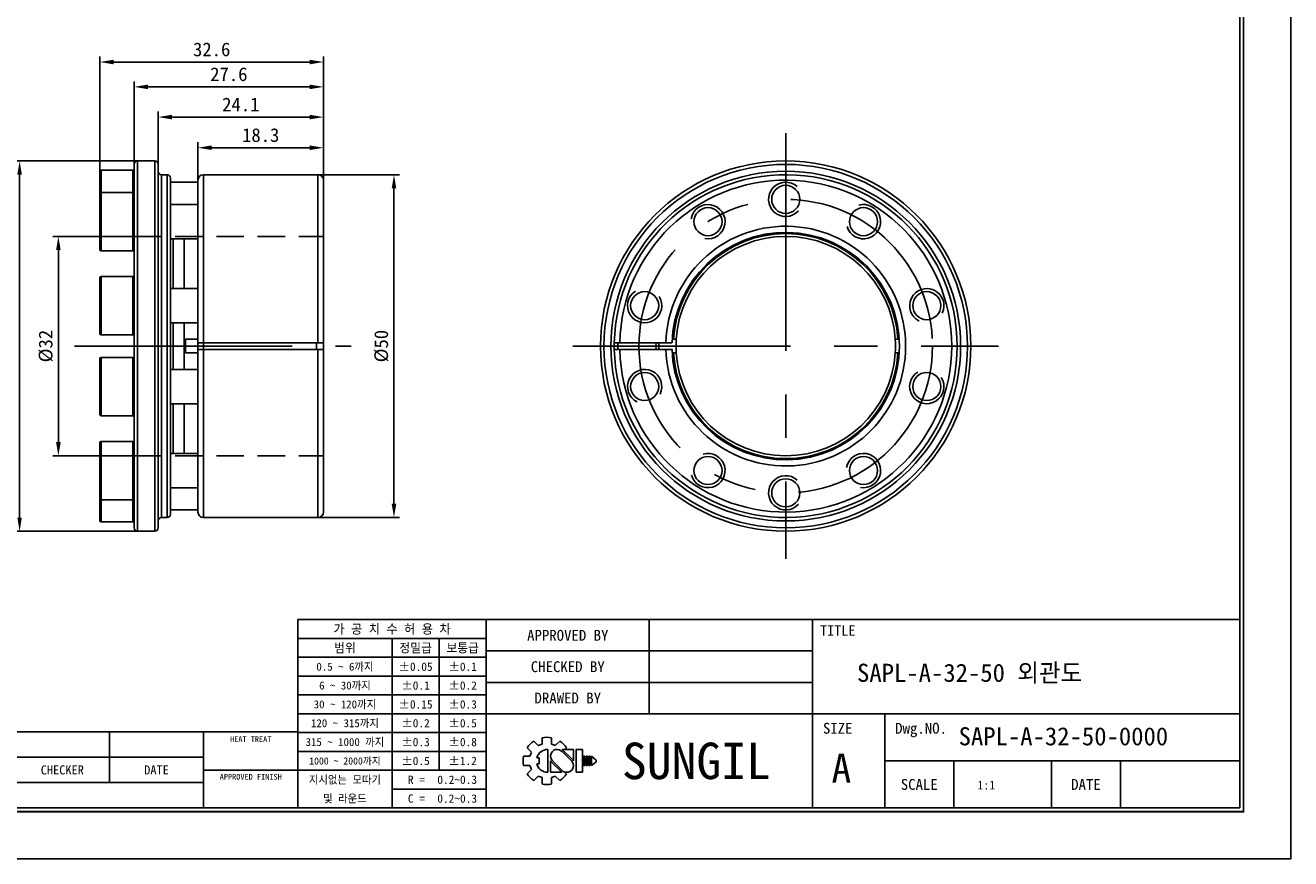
# Model space of a CAD drawing. Header units: millimetres. Extents: x 0 to 314, y 0 to 222.
# Tile 2 of 8: x 129 to 314, y 0 to 122. Entities that reach past the tile are written whole.
import ezdxf
from ezdxf.enums import TextEntityAlignment as Align

# ---------------------------------------------------------------- set-up
doc = ezdxf.new("R2010")
doc.units = ezdxf.units.MM
doc.linetypes.add('CENTER', pattern=[50.8, 31.75, -6.35, 6.35, -6.35])
doc.linetypes.add('DASHED', pattern=[0.75, 0.5, -0.25])
doc.layers.get('DEFPOINTS').update_dxf_attribs({"linetype": 'CONTINUOUS'})
for name, color, linetype in [('center', 1, 'CENTER'), ('hidden', 2, 'DASHED'), ('L1', 7, 'CONTINUOUS'), ('OUTLINE', 7, 'CONTINUOUS'), ('thread', 5, 'CONTINUOUS')]:
    doc.layers.add(name, color=color, linetype=linetype)
doc.dimstyles.get("Standard").update_dxf_attribs({"dimtxt": 2, "dimasz": 2, "dimexe": 0.8, "dimexo": 0, "dimgap": 0.8, "dimtad": 1, "dimdec": 3, "dimzin": 11, "dimdsep": 46, "dimtxsty": 'Standard', "dimcen": 0, "dimclrd": 5, "dimclre": 5, "dimclrt": 3, "dimadec": 0, "dimazin": 0, "dimtfac": 0.6, "dimtdec": 3, "dimtmove": 0, "dimatfit": 3, "dimfxl": 0, "dimtolj": 1, "dimtzin": 11, "dimarcsym": 0})

# ---------------------------------------------------------------- blocks, each defined once
blk = doc.blocks.new('표제란')
at = {"layer": 'L1', "color": 0}
for p, q in [((297, 0), (297, 210)), ((0, 0), (297, 0))]:
    blk.add_line(p, q, dxfattribs=at)
at = {"layer": 'L1'}
for p, q in [((290, 33), (160, 33)), ((160, 33), (160, 7)), ((186, 33), (186, 7)), ((208.5, 33), (208.5, 20)), ((231, 33), (231, 7)), ((186, 30.4), (160, 30.4)), ((173, 30.4), (173, 7)), ((179.5, 30.4), (179.5, 12.2)), ((231, 28.67), (186, 28.67)), ((186, 27.8), (160, 27.8)), ((186, 25.2), (160, 25.2)), ((231, 24.33), (186, 24.33)), ((186, 22.6), (160, 22.6)), ((186, 20), (160, 20)), ((290, 20), (186, 20)), ((241, 20), (241, 7)), ((160, 17.5), (62, 17.5)), ((134, 17.5), (134, 10.5)), ((147, 17.5), (147, 7)), ((186, 17.4), (160, 17.4)), ((192.55, 16.22), (193.17, 15.6)), ((193.7, 16.69), (193.7, 15.81)), ((195, 16.69), (195, 15.81)), ((195.52, 15.6), (196.14, 16.22)), ((147, 14), (62, 14)), ((186, 14.8), (160, 14.8)), ((191.15, 14.15), (192.03, 14.15)), ((191.15, 14.15), (192.03, 14.15)), ((191.63, 15.3), (192.25, 14.68)), ((194.5, 15.08), (194.5, 11.92)), ((197.74, 13.5), (196.41, 14.83)), ((198.02, 13.53), (196.47, 15.08)), ((196.47, 15.08), (198.02, 15.08)), ((196.84, 15.08), (197.06, 15.3)), ((198.02, 15.08), (198.02, 13.5)), ((198.39, 15.08), (198.39, 11.92)), ((198.39, 15.08), (199.26, 15.08)), ((199.26, 15.08), (199.26, 11.92)), ((199.41, 14.15), (199.41, 12.85)), ((199.41, 14.15), (199.62, 14.15)), ((199.62, 14.15), (199.62, 12.85)), ((199.78, 14.15), (199.78, 12.85)), ((199.78, 14.15), (199.99, 14.15)), ((199.99, 14.15), (199.99, 12.85)), ((200.14, 14.15), (200.14, 12.85)), ((200.14, 14.15), (200.36, 14.15)), ((200.36, 14.15), (200.36, 12.85)), ((200.51, 14.15), (200.51, 12.85)), ((200.51, 14.15), (201.16, 13.61)), ((191.15, 12.85), (192.03, 12.85)), ((191.63, 11.7), (192.25, 12.32)), ((192.98, 13.93), (193.28, 13.93)), ((192.98, 13.07), (193.28, 13.07)), ((193.28, 13.93), (193.28, 13.07)), ((194.86, 13.5), (194.86, 11.92)), ((194.86, 13.47), (196.42, 11.92)), ((195.14, 13.5), (196.47, 12.17)), ((199.41, 12.85), (199.62, 12.85)), ((199.78, 12.85), (199.99, 12.85)), ((200.14, 12.85), (200.36, 12.85)), ((201.16, 13.39), (200.51, 12.85)), ((201.16, 13.61), (201.16, 13.5)), ((201.16, 13.61), (201.16, 13.39)), ((201.16, 13.5), (201.16, 13.39)), ((290, 13.5), (241, 13.5)), ((250.5, 13.5), (250.5, 7)), ((264, 13.5), (264, 7)), ((273.5, 13.5), (273.5, 7)), ((147, 10.5), (62, 10.5)), ((147, 12.2), (160, 12.2)), ((186, 12.2), (160, 12.2)), ((192.55, 10.78), (193.17, 11.4)), ((193.7, 11.19), (193.7, 10.31)), ((194.86, 11.92), (196.42, 11.92)), ((195, 11.19), (195, 10.31)), ((195.52, 11.4), (196.14, 10.78)), ((196.79, 11.98), (197.06, 11.7)), ((198.39, 11.92), (199.26, 11.92)), ((186, 9.6), (173, 9.6))]:
    blk.add_line(p, q, dxfattribs=at)
at = {"layer": 'L1', "const_width": 0.25}
blk.add_lwpolyline([(290.5, 6.5), (290.5, 203.5), (10, 203.5), (10, 6.5)], close=True, dxfattribs=at)
at = {"layer": 'L1'}
blk.add_lwpolyline([(290, 7), (290, 203), (10.5, 203), (10.5, 7)], close=True, dxfattribs=at)
for centre, radius, start, end in [((194.35, 13.5), 3.26, 123.4943, 146.5057), ((194.35, 13.5), 2.4, 105.6872, 119.3128), ((194.35, 13.5), 3.26, 78.4943, 101.5057), ((194.35, 13.5), 2.4, 60.6872, 74.3128), ((194.35, 13.5), 3.26, 33.4943, 56.5057), ((194.35, 13.5), 3.26, 168.4943, 191.5057), ((194.35, 13.5), 2.4, 150.6872, 164.3128), ((194.5, 13.5), 1.58, 90, 164.0671), ((195.78, 14.16), 0.919, 43.2202, 225.8282), ((194.35, 13.5), 2.4, 195.6872, 209.3128), ((194.5, 13.5), 1.58, 195.9329, 270), ((197.1, 12.84), 0.919, 223.2202, 45.8282), ((194.35, 13.5), 3.26, 213.4943, 236.5057), ((194.35, 13.5), 2.4, 240.6872, 254.3128), ((194.35, 13.5), 2.4, 285.6872, 299.3128), ((194.35, 13.5), 3.26, 303.4943, 326.5057), ((194.35, 13.5), 3.26, 258.4943, 281.5057)]:
    blk.add_arc(centre, radius, start, end, dxfattribs=at)
for p in [(208.5, 28.67), (208.5, 24.33)]:
    blk.add_point(p, dxfattribs=at)
for s, height, p in [('가 공 치 수 허 용 차', 1.3, (173, 31.7)), ('APPROVED BY', 1.5, (197.25, 30.83)), ('TITLE', 1.444, (234.5, 31.5)), ('범위', 1.25, (166.5, 29.1)), ('정밀급', 1.25, (176.25, 29.1)), ('보통급', 1.25, (182.75, 29.1)), ('0.5 ~ 6까지', 1.1, (166.5, 26.5)), ('%%P0.05', 1.15, (176.25, 26.5)), ('%%P0.1', 1.15, (182.75, 26.5)), ('CHECKED BY', 1.5, (197.25, 26.5)), ('6 ~ 30까지', 1.1, (166.5, 23.9)), ('%%P0.1', 1.15, (176.25, 23.9)), ('%%P0.2', 1.15, (182.75, 23.9)), ('DRAWED BY', 1.5, (197.25, 22.17)), ('30 ~ 120까지', 1.1, (166.5, 21.3)), ('%%P0.15', 1.15, (176.25, 21.3)), ('%%P0.3', 1.15, (182.75, 21.3)), ('120 ~ 315까지', 1.1, (166.5, 18.7)), ('%%P0.2', 1.15, (176.25, 18.7)), ('%%P0.5', 1.15, (182.75, 18.7)), ('SIZE', 1.5, (234.5, 18)), ('Dwg.NO.', 1.5, (246, 18)), ('HEAT TREAT', 0.8, (153.5, 16.5)), ('315 ~ 1000 까지', 1.1, (166.5, 16.1)), ('%%P0.3', 1.15, (176.25, 16.1)), ('%%P0.8', 1.15, (182.75, 16.1)), ('SUNGIL', 5.032, (215, 13.5)), ('1000 ~ 2000까지', 0.99, (166.5, 13.49)), ('%%P0.5', 1.15, (176.25, 13.5)), ('%%P1.2', 1.15, (182.75, 13.5)), ('A', 4, (235, 12.5)), ('CHECKER', 1.25, (127.5, 12.25)), ('DATE', 1.25, (140.5, 12.25)), ('APPROVED FINISH', 0.8, (153.5, 11.3)), ('지시없는 모따기', 1.1, (166.5, 10.9)), ('R = ', 1.15, (176.75, 10.9)), ('SCALE', 1.5, (245.75, 10.25)), ('DATE', 1.5, (268.75, 10.25)), ('및 라운드', 1.1, (166.5, 8.3)), ('C = ', 1.15, (176.75, 8.3))]:
    blk.add_text(s, height=height, dxfattribs=at).set_placement(p, align=Align.MIDDLE_CENTER)
for tag, p in [('필렛', (179.25, 10.9)), ('모따기', (179.25, 8.3))]:
    blk.add_attdef(tag, text='', height=1.15, dxfattribs=at).set_placement(p, align=Align.MIDDLE_LEFT)
at = {"layer": 'OUTLINE', "ltscale": 0.5}
for tag, p, height in [('TITLE', (237.17, 24.41), 2.5), ('도번', (251.18, 15.64), 2.5), ('SCALE', (253.78, 9.55), 1.2), ('DATE', (277.02, 9.51), 1.2)]:
    blk.add_attdef(tag, p, '', height=height, dxfattribs=at)
blk = doc.blocks.new('*D1')
at = {"layer": 'DEFPOINTS', "color": 0}
for p in [(145.23, 90.76), (134.17, 58.76), (145.23, 58.76)]:
    blk.add_point(p, dxfattribs=at)
at = {"layer": 'OUTLINE', "color": 5, "lineweight": -2}
for p, q in [((145.23, 90.76), (133.37, 90.76)), ((134.17, 88.76), (134.17, 60.76)), ((145.23, 58.76), (133.37, 58.76))]:
    blk.add_line(p, q, dxfattribs=at)
at = {"layer": 'OUTLINE', "color": 5}
for points in [[(133.84, 88.76), (134.51, 88.76), (134.17, 90.76)], [(133.84, 60.76), (134.51, 60.76), (134.17, 58.76)]]:
    blk.add_solid(points, dxfattribs=at)
at = {"layer": 'OUTLINE', "color": 3, "insert": (132.35, 74.76), "char_height": 2, "attachment_point": 5, "rotation": 90}
blk.add_mtext('\\A1;%%c32', dxfattribs=at)
blk = doc.blocks.new('*D2')
at = {"layer": 'DEFPOINTS', "color": 0}
for p in [(145.73, 101.76), (128.52, 47.76), (145.73, 47.76)]:
    blk.add_point(p, dxfattribs=at)
at = {"layer": 'OUTLINE', "color": 5, "lineweight": -2}
for p, q in [((145.73, 101.76), (127.72, 101.76)), ((128.52, 99.76), (128.52, 49.76)), ((145.73, 47.76), (127.72, 47.76))]:
    blk.add_line(p, q, dxfattribs=at)
at = {"layer": 'OUTLINE', "color": 5}
for points in [[(128.18, 99.76), (128.85, 99.76), (128.52, 101.76)], [(128.18, 49.76), (128.85, 49.76), (128.52, 47.76)]]:
    blk.add_solid(points, dxfattribs=at)
at = {"layer": 'OUTLINE', "color": 3, "insert": (126.69, 74.76), "char_height": 2, "attachment_point": 5, "rotation": 90}
blk.add_mtext('\\A1;%%c54', dxfattribs=at)
blk = doc.blocks.new('*D3')
at = {"layer": 'DEFPOINTS', "color": 0}
for p in [(172.03, 99.76), (172.03, 49.76), (183.11, 49.76)]:
    blk.add_point(p, dxfattribs=at)
at = {"layer": 'OUTLINE', "color": 5, "lineweight": -2}
for p, q in [((172.03, 99.76), (183.91, 99.76)), ((183.11, 97.76), (183.11, 51.76)), ((172.03, 49.76), (183.91, 49.76))]:
    blk.add_line(p, q, dxfattribs=at)
at = {"layer": 'OUTLINE', "color": 5}
for points in [[(182.78, 97.76), (183.45, 97.76), (183.11, 99.76)], [(182.78, 51.76), (183.45, 51.76), (183.11, 49.76)]]:
    blk.add_solid(points, dxfattribs=at)
at = {"layer": 'OUTLINE', "color": 3, "insert": (181.29, 74.76), "char_height": 2, "attachment_point": 5, "rotation": 90}
blk.add_mtext('\\A1;%%c50', dxfattribs=at)
blk = doc.blocks.new('*D4')
at = {"layer": 'DEFPOINTS', "color": 0}
for p in [(172.83, 103.69), (154.53, 98.96), (172.83, 98.96)]:
    blk.add_point(p, dxfattribs=at)
at = {"layer": 'OUTLINE', "color": 5, "lineweight": -2}
for p, q in [((154.53, 98.96), (154.53, 104.49)), ((156.53, 103.69), (170.83, 103.69)), ((172.83, 98.96), (172.83, 104.49))]:
    blk.add_line(p, q, dxfattribs=at)
at = {"layer": 'OUTLINE', "color": 5}
for points in [[(156.53, 104.03), (156.53, 103.36), (154.53, 103.69)], [(170.83, 104.03), (170.83, 103.36), (172.83, 103.69)]]:
    blk.add_solid(points, dxfattribs=at)
at = {"layer": 'OUTLINE', "color": 3, "insert": (163.68, 105.52), "char_height": 2, "attachment_point": 5}
blk.add_mtext('\\A1;18.3', dxfattribs=at)
blk = doc.blocks.new('*D5')
at = {"layer": 'DEFPOINTS', "color": 0}
for p in [(148.73, 108.16), (148.73, 101.26), (172.83, 98.96)]:
    blk.add_point(p, dxfattribs=at)
at = {"layer": 'OUTLINE', "color": 5, "lineweight": -2}
for p, q in [((148.73, 101.26), (148.73, 108.96)), ((172.83, 98.96), (172.83, 108.96)), ((170.83, 108.16), (150.73, 108.16))]:
    blk.add_line(p, q, dxfattribs=at)
at = {"layer": 'OUTLINE', "color": 5}
for points in [[(150.73, 108.5), (150.73, 107.83), (148.73, 108.16)], [(170.83, 108.5), (170.83, 107.83), (172.83, 108.16)]]:
    blk.add_solid(points, dxfattribs=at)
at = {"layer": 'OUTLINE', "color": 3, "insert": (160.78, 109.99), "char_height": 2, "attachment_point": 5}
blk.add_mtext('\\A1;24.1', dxfattribs=at)
blk = doc.blocks.new('*D6')
at = {"layer": 'DEFPOINTS', "color": 0}
for p in [(145.23, 112.57), (145.23, 101.26), (172.83, 98.96)]:
    blk.add_point(p, dxfattribs=at)
at = {"layer": 'OUTLINE', "color": 5, "lineweight": -2}
for p, q in [((145.23, 101.26), (145.23, 113.37)), ((170.83, 112.57), (147.23, 112.57)), ((172.83, 98.96), (172.83, 113.37))]:
    blk.add_line(p, q, dxfattribs=at)
at = {"layer": 'OUTLINE', "color": 5}
for points in [[(147.23, 112.9), (147.23, 112.24), (145.23, 112.57)], [(170.83, 112.9), (170.83, 112.24), (172.83, 112.57)]]:
    blk.add_solid(points, dxfattribs=at)
at = {"layer": 'OUTLINE', "color": 3, "insert": (159.03, 114.4), "char_height": 2, "attachment_point": 5}
blk.add_mtext('\\A1;27.6', dxfattribs=at)
blk = doc.blocks.new('*D7')
at = {"layer": 'DEFPOINTS', "color": 0}
for p in [(140.23, 116.19), (140.23, 100.21), (172.83, 98.96)]:
    blk.add_point(p, dxfattribs=at)
at = {"layer": 'OUTLINE', "color": 5, "lineweight": -2}
for p, q in [((140.23, 100.21), (140.23, 116.99)), ((172.83, 98.96), (172.83, 116.99)), ((170.83, 116.19), (142.23, 116.19))]:
    blk.add_line(p, q, dxfattribs=at)
at = {"layer": 'OUTLINE', "color": 5}
for points in [[(142.23, 116.53), (142.23, 115.86), (140.23, 116.19)], [(170.83, 116.53), (170.83, 115.86), (172.83, 116.19)]]:
    blk.add_solid(points, dxfattribs=at)
at = {"layer": 'OUTLINE', "color": 3, "insert": (156.53, 118.02), "char_height": 2, "attachment_point": 5}
blk.add_mtext('\\A1;32.6', dxfattribs=at)

msp = doc.modelspace()

# ---------------------------------------------------------------- linework, layer by layer
at = {"layer": 'center'}
for p, q in [((240.2377, 105.8107), (240.2377, 43.7107)), ((136.5054, 74.7607), (176.8868, 74.7607)), ((209.1877, 74.7607), (271.2877, 74.7607))]:
    msp.add_line(p, q, dxfattribs=at)
msp.add_circle((240.2377, 74.7607), 21.4, dxfattribs=at)
at = {"layer": 'hidden', "ltscale": 8}
for p, q in [((145.2262, 90.7607), (172.8262, 90.7607)), ((145.2262, 58.7607), (172.8262, 58.7607))]:
    msp.add_line(p, q, dxfattribs=at)
at = {"layer": 'OUTLINE'}
for p, q in [((148.2262, 101.7607), (145.7262, 101.7607)), ((145.7262, 74.7607), (145.7262, 101.7607)), ((148.2262, 74.7607), (148.2262, 101.7607)), ((140.2262, 96.9589), (140.2262, 100.2107)), ((145.0262, 100.4107), (140.4262, 100.4107)), ((140.4262, 100.4107), (140.4262, 97.1589)), ((145.0262, 97.1589), (145.0262, 100.4107)), ((145.2262, 74.7607), (145.2262, 101.2607)), ((148.7262, 74.7607), (148.7262, 101.2607)), ((150.0262, 99.7607), (149.2262, 99.7607)), ((149.2262, 74.7607), (149.2262, 99.7607)), ((150.0262, 74.7607), (150.0262, 99.7607)), ((172.0262, 99.7607), (155.3262, 99.7607)), ((155.3262, 99.7607), (155.3262, 75.2607)), ((172.0262, 99.7607), (172.0262, 75.2607)), ((150.5262, 74.7607), (150.5262, 99.2607)), ((154.5262, 98.6607), (150.5262, 98.6607)), ((154.5262, 98.9607), (154.5262, 75.2607)), ((172.8262, 98.9607), (172.8262, 75.2607)), ((140.2262, 88.8589), (140.2262, 96.9589)), ((145.0262, 97.1589), (140.4262, 97.1589)), ((140.4262, 97.1589), (140.4262, 88.6589)), ((145.0262, 88.6589), (145.0262, 97.1589)), ((154.5262, 95.4089), (150.5262, 95.4089)), ((140.4262, 88.6589), (145.0262, 88.6589)), ((150.5262, 90.4089), (154.5262, 90.4089)), ((150.9262, 83.1593), (150.9262, 90.4089)), ((152.5262, 83.1593), (152.5262, 90.4089)), ((145.0262, 84.9093), (140.4262, 84.9093)), ((140.4262, 84.9093), (140.4262, 76.4093)), ((145.0262, 76.4093), (145.0262, 84.9093)), ((140.2262, 76.6093), (140.2262, 84.7093)), ((154.5262, 83.1593), (150.5262, 83.1593)), ((150.5262, 78.1593), (154.5262, 78.1593)), ((150.9262, 74.7607), (150.9262, 78.1593)), ((152.5262, 74.7607), (152.5262, 78.1593)), ((140.4262, 76.4093), (145.0262, 76.4093)), ((152.7262, 75.7607), (154.5262, 75.7607)), ((152.7262, 75.7607), (152.7262, 73.7607)), ((223.8682, 75.7607), (223.8302, 75.7607)), ((256.6453, 75.7607), (256.6072, 75.7607)), ((145.2262, 48.2607), (145.2262, 74.7607)), ((145.7262, 47.7607), (145.7262, 74.7607)), ((148.2262, 47.7607), (148.2262, 74.7607)), ((148.7262, 48.2607), (148.7262, 74.7607)), ((149.2262, 49.7607), (149.2262, 74.7607)), ((150.0262, 49.7607), (150.0262, 74.7607)), ((150.5262, 50.2607), (150.5262, 74.7607)), ((150.9262, 71.362), (150.9262, 74.7607)), ((152.5262, 71.362), (152.5262, 74.7607)), ((154.5262, 74.2599), (154.5262, 75.2607)), ((154.5262, 74.2607), (154.5262, 50.5607)), ((155.3262, 75.2607), (172.0262, 75.2607)), ((172.0262, 74.2607), (155.3262, 74.2607)), ((155.3262, 74.2607), (155.3262, 49.7607)), ((155.3366, 74.2605), (155.3366, 75.2609)), ((171.8366, 74.2607), (171.8366, 75.2607)), ((172.0262, 74.2607), (172.0262, 49.7607)), ((172.8262, 74.2607), (172.8262, 75.2607)), ((172.8262, 74.2607), (172.8262, 50.5607)), ((216.0429, 75.2607), (222.7604, 75.2607)), ((222.7604, 74.2607), (216.0429, 74.2607)), ((140.2262, 71.572), (140.2262, 72.912)), ((145.0262, 73.112), (140.4262, 73.112)), ((140.4262, 73.112), (140.4262, 71.7058)), ((145.0262, 71.7058), (145.0262, 73.112)), ((154.5262, 73.7607), (152.7262, 73.7607)), ((223.8302, 73.7607), (223.8682, 73.7607)), ((256.6072, 73.7607), (256.6453, 73.7607)), ((140.2262, 64.812), (140.2262, 71.572)), ((140.4262, 71.7058), (140.4262, 64.612)), ((145.0262, 64.612), (145.0262, 71.7058)), ((154.5262, 71.362), (150.5262, 71.362)), ((140.4262, 64.612), (145.0262, 64.612)), ((150.5262, 66.362), (154.5262, 66.362)), ((150.9262, 59.1125), (150.9262, 66.362)), ((152.5262, 59.1125), (152.5262, 66.362)), ((140.2262, 52.5625), (140.2262, 60.6625)), ((145.0262, 60.8625), (140.4262, 60.8625)), ((140.4262, 60.8625), (140.4262, 52.3625)), ((145.0262, 52.3625), (145.0262, 60.8625)), ((154.5262, 59.1125), (150.5262, 59.1125)), ((150.5262, 54.1125), (154.5262, 54.1125)), ((140.2262, 51.2145), (140.2262, 52.5625)), ((140.4262, 52.3625), (145.0262, 52.3625)), ((140.4262, 52.3625), (140.4262, 51.1085)), ((145.0262, 51.1085), (145.0262, 52.3625)), ((140.2262, 49.3107), (140.2262, 51.2145)), ((140.4262, 51.1085), (140.4262, 49.1107)), ((145.0262, 49.1107), (145.0262, 51.1085)), ((150.5262, 50.8607), (154.5262, 50.8607)), ((140.4262, 49.1107), (145.0262, 49.1107)), ((149.2262, 49.7607), (150.0262, 49.7607)), ((155.3262, 49.7607), (172.0262, 49.7607)), ((145.7262, 47.7607), (148.2262, 47.7607))]:
    msp.add_line(p, q, dxfattribs=at)
at = {"layer": 'OUTLINE', "flags": 128}
for points in [[(215.2427, 74.2607), (215.2377, 74.7607), (215.2427, 75.2607)], [(215.7428, 74.2606), (215.7377, 74.7607), (215.7428, 75.2614)], [(221.3245, 74.2607), (221.3179, 74.7607), (221.3245, 75.2607)], [(221.7247, 74.2607), (221.7179, 74.7607), (221.7247, 75.2607)]]:
    msp.add_lwpolyline(points, dxfattribs=at)
at = {"layer": 'OUTLINE'}
for centre, radius in [((240.2377, 74.7607), 27), ((240.2377, 74.7607), 26.5), ((240.2377, 74.7607), 25.5), ((240.2377, 96.1607), 2.05), ((228.8974, 92.9089), 2.05), ((251.578, 92.9089), 2.05), ((219.6667, 80.6593), 2.05), ((260.8087, 80.6593), 2.05), ((219.6667, 68.862), 2.05), ((260.8087, 68.862), 2.05), ((228.8974, 56.6125), 2.05), ((251.578, 56.6125), 2.05), ((240.2377, 53.3607), 2.05)]:
    msp.add_circle(centre, radius, dxfattribs=at)
for centre, radius, start, end in [((145.7262, 101.2607), 0.5, 90, 180), ((148.2262, 101.2607), 0.5, 0, 90), ((140.4262, 100.2107), 0.2, 90, 180), ((145.0262, 100.2107), 0.2, 0, 90), ((149.2262, 100.2607), 0.5, 180, 270), ((150.0262, 99.2607), 0.5, 0, 90), ((155.3262, 98.9607), 0.8, 90, 180), ((172.0262, 98.9607), 0.8, 0, 90), ((240.2377, 74.7607), 25, 181.145992, 178.854008), ((240.2377, 74.7607), 24.2, 181.183881, 178.816119), ((140.4262, 96.9589), 0.2, 90, 180), ((145.0262, 96.9589), 0.2, 0, 90), ((240.2377, 74.7607), 17.4845, 181.638696, 178.361304), ((240.2377, 74.7607), 16.5845, 181.727432, 178.274909), ((240.2377, 74.7607), 16.438, 3.487722, 176.512278), ((240.2377, 74.7607), 16.4, 3.495814, 176.504186), ((240.2377, 74.7607), 16, 3.583322, 176.416678), ((140.4262, 88.8589), 0.2, 180, 270), ((145.0262, 88.8589), 0.2, 270, 0), ((140.4262, 84.7093), 0.2, 90, 180), ((145.0262, 84.7093), 0.2, 0, 90), ((140.4262, 76.6093), 0.2, 180, 270), ((145.0262, 76.6093), 0.2, 270, 0), ((240.2377, 74.7607), 16, 176.416678, 183.583322), ((240.2377, 74.7607), 16, 356.416678, 3.583322), ((240.2377, 74.7607), 18.4998, 178.451262, 181.548738), ((140.4262, 72.912), 0.2, 90, 180), ((145.0262, 72.912), 0.2, 0, 90), ((240.2377, 74.7607), 16.438, 183.487722, 356.512278), ((240.2377, 74.7607), 16.4, 183.495814, 356.504186), ((240.2377, 74.7607), 16, 183.583322, 356.416678), ((140.4262, 64.812), 0.2, 180, 270), ((145.0262, 64.812), 0.2, 270, 0), ((140.4262, 60.6625), 0.2, 90, 180), ((145.0262, 60.6625), 0.2, 0, 90), ((140.4262, 52.5625), 0.2, 180, 270), ((145.0262, 52.5625), 0.2, 270, 0), ((150.0262, 50.2607), 0.5, 270, 0), ((155.3262, 50.5607), 0.8, 180, 270), ((172.0262, 50.5607), 0.8, 270, 0), ((140.4262, 49.3107), 0.2, 180, 270), ((145.0262, 49.3107), 0.2, 270, 0), ((145.7262, 48.2607), 0.5, 180, 270), ((148.2262, 48.2607), 0.5, 270, 0), ((149.2262, 49.2607), 0.5, 90, 180)]:
    msp.add_arc(centre, radius, start, end, dxfattribs=at)
for points, knots in [([(150.6055, 90.4089), (150.6044, 90.4009), (150.596, 90.3369), (150.5485, 90.2628), (150.5355, 90.2187), (150.5293, 90.1977)], [0, 0, 0, 0, 0.07014938, 0.5569214, 1, 1, 1, 1]), ([(223.7117, 75.7607), (223.7409, 75.7607), (223.7797, 75.7607), (223.8201, 75.7607), (223.8302, 75.7607)], [0, 0, 0, 0, 0.75246136, 1, 1, 1, 1]), ([(223.8682, 75.7607), (223.9725, 75.7607), (224.0769, 75.7607), (224.2255, 75.7607), (224.269, 75.7607), (224.269, 75.7607)], [0, 0, 0, 0, 0.5, 0.5, 1, 1, 1, 1]), ([(256.2064, 75.7607), (256.2064, 75.7607), (256.2498, 75.7607), (256.3975, 75.7607), (256.5028, 75.7607), (256.6072, 75.7607)], [0, 0, 0, 0, 0.5, 0.5, 1, 1, 1, 1]), ([(256.6453, 75.7607), (256.6512, 75.7607), (256.6924, 75.7607), (256.7322, 75.7607), (256.7663, 75.7607)], [0, 0, 0, 0, 0.14481934, 1, 1, 1, 1]), ([(154.5262, 75.2607), (154.5262, 75.2607), (154.6116, 75.2607), (154.9093, 75.2607), (155.1166, 75.2607), (155.3262, 75.2607)], [0, 0, 0, 0, 0.5, 0.5, 1, 1, 1, 1]), ([(155.3262, 74.2607), (155.2215, 74.2607), (155.1175, 74.2607), (154.9227, 74.2607), (154.8335, 74.2607), (154.6864, 74.2607), (154.6268, 74.2607), (154.5471, 74.2607), (154.5262, 74.2607), (154.5262, 74.2607)], [0, 0, 0, 0, 0.25, 0.25, 0.5, 0.5, 0.75, 0.75, 1, 1, 1, 1]), ([(172.0262, 75.2607), (172.2355, 75.2607), (172.4429, 75.2607), (172.7409, 75.2607), (172.8262, 75.2607), (172.8262, 75.2607)], [0, 0, 0, 0, 0.5, 0.5, 1, 1, 1, 1]), ([(172.8262, 74.2607), (172.8262, 74.2607), (172.7403, 74.2607), (172.5171, 74.2607), (172.4286, 74.2607), (172.2354, 74.2607), (172.1304, 74.2607), (172.0262, 74.2607)], [0, 0, 0, 0, 0.5, 0.5, 0.75, 0.75, 1, 1, 1, 1]), ([(215.2427, 75.2607), (215.2427, 75.2607), (215.3281, 75.2607), (215.6262, 75.2607), (215.8338, 75.2607), (216.0429, 75.2607)], [0, 0, 0, 0, 0.5, 0.5, 1, 1, 1, 1]), ([(216.0429, 74.2607), (215.8344, 74.2607), (215.6253, 74.2607), (215.4024, 74.2607), (215.3435, 74.2607), (215.2635, 74.2607), (215.2427, 74.2607), (215.2427, 74.2607)], [0, 0, 0, 0, 0.5, 0.5, 0.75, 0.75, 1, 1, 1, 1]), ([(222.7604, 75.2607), (222.8028, 75.2607), (222.9084, 75.2607), (223.1098, 75.2607), (223.3449, 75.2607), (223.5433, 75.2607), (223.6512, 75.2607), (223.6515, 75.2607), (223.6516, 75.2607)], [0, 0, 0, 0, 0.09023037, 0.22459134, 0.43903328, 0.65347774, 0.86785727, 1, 1, 1, 1]), ([(223.6606, 74.2607), (223.651, 74.2607), (223.6318, 74.2607), (223.4779, 74.2607), (223.2782, 74.2607), (223.0393, 74.2607), (222.87, 74.2607), (222.7648, 74.2607), (222.7604, 74.2607)], [0, 0, 0, 0, 0.21361424, 0.42781428, 0.64207436, 0.77616686, 0.99062461, 1, 1, 1, 1]), ([(223.8302, 73.7607), (223.8033, 73.7607), (223.7565, 73.7607), (223.7139, 73.7607), (223.6958, 73.7607)], [0, 0, 0, 0, 0.5745603, 1, 1, 1, 1]), ([(224.269, 73.7607), (224.269, 73.7607), (224.2257, 73.7607), (224.0773, 73.7607), (223.9733, 73.7607), (223.8682, 73.7607)], [0, 0, 0, 0, 0.5, 0.5, 1, 1, 1, 1]), ([(256.6072, 73.7607), (256.5027, 73.7607), (256.3987, 73.7607), (256.2491, 73.7607), (256.2064, 73.7607), (256.2064, 73.7607)], [0, 0, 0, 0, 0.5, 0.5, 1, 1, 1, 1]), ([(256.7653, 73.7607), (256.7593, 73.7607), (256.7224, 73.7607), (256.6805, 73.7607), (256.6453, 73.7607)], [0, 0, 0, 0, 0.16071594, 1, 1, 1, 1]), ([(150.5262, 59.3354), (150.5262, 59.3344), (150.5267, 59.3167), (150.5483, 59.2618), (150.5945, 59.1869), (150.604, 59.1216), (150.6053, 59.1125)], [0, 0, 0, 0, 0.027389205, 0.471625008, 0.925654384, 1, 1, 1, 1])]:
    msp.add_open_spline(points, degree=3, knots=knots, dxfattribs=at)
at = {"layer": 'thread'}
for centre, start, end in [((240.2377, 96.1607), 48, 318), ((228.8974, 92.9089), 260, 170), ((251.578, 92.9089), 196, 106), ((260.8087, 80.6593), 334, 244), ((219.6667, 80.6593), 122, 32), ((219.6667, 68.862), 334, 244), ((260.8087, 68.862), 122, 32), ((228.8974, 56.6125), 196, 106), ((251.578, 56.6125), 260, 170), ((240.2377, 53.3607), 48, 318)]:
    msp.add_arc(centre, 2.5, start, end, dxfattribs=at)

# ---------------------------------------------------------------- block references
at = {"layer": 'OUTLINE'}
ref = msp.add_blockref('표제란', (0, 0), dxfattribs=dict(at, xscale=1.0568143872, yscale=1.0568143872, zscale=1.0568143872))
ref.add_attrib('SCALE', '1:1', (268.1995, 10.0952), dxfattribs={"ltscale": 0.5, "height": 1.26818})
ref.add_attrib('도번', 'SAPL-A-32-50-0000', (265.4519, 16.5311), dxfattribs={"ltscale": 0.5, "height": 2.642036})
ref.add_attrib('TITLE', 'SAPL-A-32-50 외관도', (250.6401, 25.7925), dxfattribs={"ltscale": 0.5, "height": 2.642036})
ref.add_attrib('필렛', '0.2~0.3', dxfattribs={"layer": 'L1', "height": 1.21534}).set_placement((189.434, 11.5193), align=Align.MIDDLE_LEFT)
ref.add_attrib('모따기', '0.2~0.3', dxfattribs={"layer": 'L1', "height": 1.21534}).set_placement((189.434, 8.7716), align=Align.MIDDLE_LEFT)

# ---------------------------------------------------------------- dimensions: what is measured, and where the dimension line sits
for base, p1, p2, picture, middle in [((140.2262, 116.1927), (172.8262, 98.9607), (140.2262, 100.2107), '*D7', (156.5262, 118.018)), ((145.2262, 112.5691), (172.8262, 98.9607), (145.2262, 101.2607), '*D6', (159.0262, 114.3957)), ((148.7262, 108.1648), (172.8262, 98.9607), (148.7262, 101.2607), '*D5', (160.7762, 109.9927)), ((172.8262, 103.6928), (154.5262, 98.9607), (172.8262, 98.9607), '*D4', (163.6762, 105.5207))]:
    dim = msp.add_linear_dim(base=base, p1=p1, p2=p2, dimstyle='Standard', dxfattribs=at)
    dim.commit()
    dim.dimension.update_dxf_attribs({"geometry": picture, "text_midpoint": middle})
for base, p1, p2, picture, middle in [((128.5177, 47.7607), (145.7262, 101.7607), (145.7262, 47.7607), '*D2', (126.691, 74.7607)), ((183.115, 49.7607), (172.0262, 99.7607), (172.0262, 49.7607), '*D3', (181.2897, 74.7607)), ((134.1723, 58.7607), (145.2262, 90.7607), (145.2262, 58.7607), '*D1', (132.347, 74.7607))]:
    dim = msp.add_linear_dim(base=base, p1=p1, p2=p2, angle=90, text='%%c<>', dimstyle='Standard', dxfattribs=at)
    dim.commit()
    dim.dimension.update_dxf_attribs({"geometry": picture, "text_midpoint": middle})

doc.saveas('drawing.dxf')
